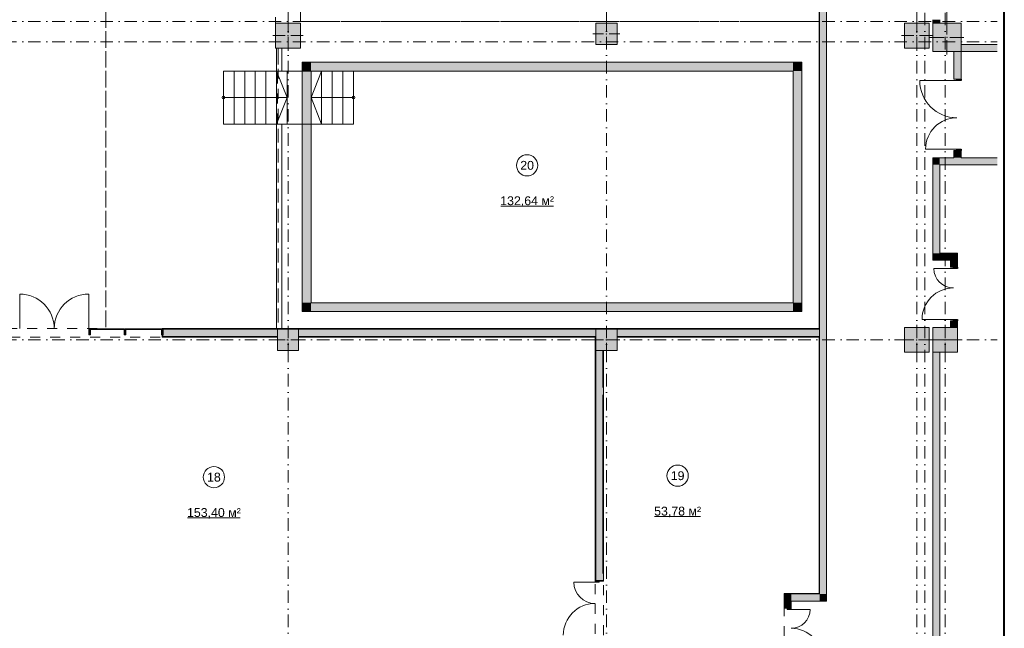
# Model space of a CAD drawing. Header units: millimetres. Extents: x 0 to 1184, y 0 to 836.
# Tile 55 of 66: x 906 to 1184, y 188 to 360. Entities that reach past the tile are written whole.
import ezdxf
from ezdxf.xclip import XClip

# ---------------------------------------------------------------- set-up
doc = ezdxf.new("R2010")
doc.units = ezdxf.units.MM
doc.header["$MEASUREMENT"] = 0
doc.header["$XCLIPFRAME"] = 0
doc.linetypes.add('Штриховая', pattern=[5.644444, 2.822222, -2.822222])
doc.linetypes.add('Штрихпунктирная', pattern=[6.702778, 3.527778, -1.763889, 0, -1.411111])
for name, color, linetype in [('Конструктив - ГКЛ', 7, 'Continuous'), ('Конструктив - Колонны', 7, 'Continuous'), ('Конструктив - Лестницы в бассейны', 7, 'Continuous'), ('Конструктив - Навесные Стены', 7, 'Continuous'), ('Конструктив - стены бассейнов жб нов', 7, 'Continuous'), ('Конструктив - Стены Блок 200 нов', 7, 'Continuous'), ('Конструктив - Стены Внутр сущ.', 7, 'Continuous'), ('Элемент Модели - Зона', 7, 'Continuous'), ('Элемент Модели - Оси', 7, 'Continuous')]:
    doc.layers.add(name, color=color, linetype=linetype)
doc.styles.add('СГЕНЕРИР_СТИЛЬ_3', font='txt')

# ---------------------------------------------------------------- blocks, each defined once
blk = doc.blocks.new('Чертеж_4_4', base_point=(-278.48, 89.56))
at = {"layer": 'Конструктив - ГКЛ', "linetype": 'Continuous', "lineweight": 0, "true_color": 0x000000}
for points in [[(1131.65, 540.56), (1131.65, 272.81), (1131.77, 272.81), (1131.77, 540.56)], [(1131.65, 272.56), (1131.77, 272.56), (1131.77, 272.76), (1131.65, 272.76)], [(1131.65, 270.31), (1131.65, 197.81), (1131.77, 197.81), (1131.77, 270.31)], [(1131.65, 197.88), (1121.77, 197.88), (1121.77, 197.76), (1131.65, 197.76)], [(1131.65, 197.76), (1131.77, 197.76), (1131.65, 197.88)]]:
    blk.add_hatch(color=18, dxfattribs=at).paths.add_polyline_path(points)
at = {"layer": 'Конструктив - Колонны', "linetype": 'Continuous', "lineweight": 0, "true_color": 0x000000}
for points in [[(978.02, 352.06), (985.02, 352.06), (985.02, 359.06), (978.02, 359.06)], [(1068.52, 353.06), (1074.52, 353.06), (1074.52, 359.06), (1068.52, 359.06)], [(1155.77, 352.06), (1162.77, 352.06), (1162.77, 359.06), (1155.77, 359.06)], [(1163.77, 351.06), (1171.77, 351.06), (1171.77, 359.06), (1163.77, 359.06)], [(1155.77, 266.06), (1162.77, 266.06), (1162.77, 273.06), (1155.77, 273.06)], [(1163.77, 266.06), (1170.77, 266.06), (1170.77, 273.06), (1163.77, 273.06)], [(978.52, 266.56), (984.52, 266.56), (984.52, 272.56), (978.52, 272.56)], [(1068.52, 266.56), (1074.52, 266.56), (1074.52, 272.56), (1068.52, 272.56)]]:
    blk.add_hatch(color=18, dxfattribs=at).paths.add_polyline_path(points)
at = {"layer": 'Конструктив - Навесные Стены', "linetype": 'Continuous', "lineweight": 0, "true_color": 0x000000}
for points in [[(925.17, 270.96), (925.67, 270.96), (925.67, 272.46), (925.17, 272.46)], [(925.52, 272.66), (925.52, 272.46), (935.32, 272.46), (935.32, 272.66)], [(935.17, 270.96), (935.67, 270.96), (935.67, 272.46), (935.17, 272.46)], [(935.52, 272.66), (935.52, 272.46), (945.87, 272.46), (945.87, 272.66)], [(945.72, 270.96), (946.22, 270.96), (946.22, 272.46), (945.72, 272.46)]]:
    blk.add_hatch(color=18, dxfattribs=at).paths.add_polyline_path(points)
at = {"layer": 'Конструктив - стены бассейнов жб нов', "linetype": 'Continuous', "lineweight": 0, "true_color": 0x000000}
for points in [[(988.02, 348.06), (985.52, 348.06), (988.02, 345.56)], [(988.02, 345.56), (985.52, 348.06), (985.52, 345.56)], [(988.02, 345.56), (1124.27, 345.56), (1124.27, 348.06), (988.02, 348.06)], [(1124.27, 345.56), (1126.77, 348.06), (1124.27, 348.06)], [(1124.27, 345.56), (1126.77, 345.56), (1126.77, 348.06)], [(988.02, 280.06), (988.02, 345.56), (985.52, 345.56), (985.52, 280.06)], [(1124.27, 345.56), (1124.27, 280.06), (1126.77, 280.06), (1126.77, 345.56)], [(988.02, 280.06), (985.52, 277.56), (988.02, 277.56)], [(985.52, 280.06), (985.52, 277.56), (988.02, 280.06)], [(1124.27, 280.06), (988.02, 280.06), (988.02, 277.56), (1124.27, 277.56)], [(1124.27, 277.56), (1126.77, 277.56), (1124.27, 280.06)], [(1124.27, 280.06), (1126.77, 277.56), (1126.77, 280.06)]]:
    blk.add_hatch(color=18, dxfattribs=at).paths.add_polyline_path(points)
at = {"layer": 'Конструктив - Стены Блок 200 нов', "linetype": 'Continuous', "lineweight": 0, "true_color": 0x000000}
for points in [[(945.97, 270.36), (946.17, 270.36), (946.17, 270.56), (946.17, 272.76), (945.97, 272.76)], [(1131.65, 272.76), (946.17, 272.76), (946.17, 272.56), (1131.65, 272.56)], [(946.17, 270.56), (978.52, 270.56), (978.52, 272.56), (946.17, 272.56)], [(946.17, 270.56), (946.17, 270.36), (978.52, 270.36), (978.52, 270.56)], [(984.52, 272.56), (984.52, 270.56), (1068.52, 270.56), (1068.52, 272.56)], [(984.57, 270.36), (1068.52, 270.36), (1068.52, 270.56), (984.57, 270.56)], [(1068.52, 270.36), (1068.52, 270.56), (1068.32, 270.56), (1068.32, 270.36)], [(1068.52, 270.31), (1068.32, 270.31), (1068.32, 201.56), (1068.52, 201.56)], [(1074.52, 272.56), (1074.52, 270.56), (1131.77, 270.56), (1131.77, 272.56)], [(1074.52, 270.36), (1091.02, 270.36), (1091.02, 270.56), (1093.02, 270.56), (1093.02, 270.36), (1126.77, 270.36), (1126.77, 270.56), (1128.77, 270.56), (1128.77, 270.36), (1131.72, 270.36), (1131.72, 270.56), (1074.52, 270.56)], [(1091.1, 270.36), (1092.94, 270.36), (1092.94, 270.48), (1091.1, 270.48)], [(1126.85, 270.48), (1126.85, 270.36), (1128.69, 270.36), (1128.69, 270.48)], [(1068.52, 201.56), (1069.47, 201.56), (1070.52, 201.56), (1070.52, 266.56), (1068.52, 266.56)], [(1070.52, 266.51), (1070.52, 256.06), (1070.72, 256.06), (1070.72, 266.51)], [(1070.72, 254.06), (1070.52, 254.06), (1070.52, 203.56), (1070.72, 203.56)], [(1070.6, 254.14), (1070.72, 254.14), (1070.72, 255.98), (1070.6, 255.98)], [(1070.6, 201.64), (1070.72, 201.64), (1070.72, 203.48), (1070.6, 203.48)], [(1069.47, 201.56), (1068.32, 201.56), (1068.32, 201.06), (1069.47, 201.06)], [(1070.72, 201.56), (1070.52, 201.56), (1069.47, 201.56), (1069.47, 201.36), (1070.72, 201.36)]]:
    blk.add_hatch(color=18, dxfattribs=at).paths.add_polyline_path(points)
at = {"layer": 'Конструктив - Стены Внутр сущ.', "linetype": 'Continuous', "lineweight": 0, "true_color": 0x000000}
for points in [[(1133.77, 197.76), (1133.77, 449.56), (1131.77, 449.56), (1131.77, 197.76)], [(1165.77, 360.06), (1163.77, 360.06), (1163.77, 359.06), (1165.77, 359.06)], [(1171.77, 351.06), (1169.77, 351.06), (1169.77, 343.26), (1171.77, 343.26)], [(1171.77, 353.06), (1171.77, 351.06), (1182.02, 351.06), (1182.02, 353.06)], [(1171.77, 343.26), (1170.62, 343.26), (1170.62, 342.86), (1171.77, 342.86)], [(1169.77, 321.06), (1171.77, 321.06), (1171.77, 323.06), (1169.77, 323.06)], [(1170.62, 323.06), (1171.77, 323.06), (1171.77, 323.46), (1170.62, 323.46)], [(1163.77, 319.06), (1165.77, 319.06), (1163.77, 321.06)], [(1165.77, 321.06), (1163.77, 321.06), (1165.77, 319.06)], [(1165.77, 319.06), (1182.02, 319.06), (1182.02, 321.06), (1165.77, 321.06)], [(1163.77, 319.06), (1163.77, 294.06), (1165.77, 294.06), (1165.77, 319.06)], [(1165.77, 294.06), (1163.77, 294.06), (1163.77, 292.06)], [(1165.77, 294.06), (1163.77, 292.06), (1165.77, 292.06)], [(1165.77, 292.06), (1168.77, 292.06), (1168.77, 294.06), (1165.77, 294.06)], [(1168.77, 292.06), (1170.77, 294.06), (1168.77, 294.06)], [(1168.77, 292.06), (1170.77, 292.06), (1170.77, 294.06)], [(1170.77, 292.06), (1168.77, 292.06), (1168.77, 290.16), (1170.77, 290.16)], [(1170.77, 290.16), (1169.62, 290.16), (1169.62, 289.76), (1170.77, 289.76)], [(1168.77, 273.06), (1170.77, 273.06), (1170.77, 274.96), (1168.77, 274.96)], [(1169.62, 274.96), (1170.77, 274.96), (1170.77, 275.36), (1169.62, 275.36)], [(1163.77, 266.06), (1163.77, 183.06), (1165.77, 183.06), (1165.77, 266.06)], [(1121.77, 195.76), (1123.77, 195.76), (1121.77, 197.76)], [(1121.77, 197.76), (1123.77, 195.76), (1123.77, 197.76)], [(1131.77, 197.76), (1123.77, 197.76), (1123.77, 195.76), (1131.77, 195.76)], [(1131.77, 197.76), (1133.77, 195.76), (1133.77, 197.76)], [(1131.77, 195.76), (1133.77, 195.76), (1131.77, 197.76)], [(1121.77, 195.76), (1121.77, 193.76), (1123.77, 193.76), (1123.77, 195.76)], [(1122.62, 193.76), (1122.62, 193.36), (1123.77, 193.36), (1123.77, 193.76)]]:
    blk.add_hatch(color=18, dxfattribs=at).paths.add_polyline_path(points)
at = {"layer": 'Конструктив - ГКЛ', "color": 251, "linetype": 'Continuous', "lineweight": 20, "true_color": 0x575757, "flags": 128}
for points in [[(1131.65, 540.56), (1131.65, 272.81)], [(1131.77, 272.81), (1131.77, 542.66)], [(1131.65, 270.31), (1131.65, 197.81)], [(1131.77, 197.81), (1131.77, 270.36)], [(1131.65, 197.88), (1121.77, 197.88)], [(1121.77, 197.76), (1131.65, 197.76)]]:
    blk.add_lwpolyline(points, dxfattribs=at)
at = {"layer": 'Конструктив - ГКЛ', "color": 251, "linetype": 'Continuous', "lineweight": 5, "true_color": 0x575757, "flags": 128}
for points in [[(1121.77, 197.81), (1121.77, 197.88)], [(1131.77, 197.76), (1131.65, 197.76)]]:
    blk.add_lwpolyline(points, dxfattribs=at)
at = {"layer": 'Конструктив - Колонны', "color": 251, "linetype": 'Continuous', "lineweight": 5, "true_color": 0x575757}
for p, q in [((981.52, 362.76), (981.52, 359.26)), ((1071.52, 362.26), (1071.52, 359.26)), ((1159.27, 362.76), (1159.27, 359.26)), ((1167.77, 363.26), (1167.77, 359.26)), ((981.52, 356.36), (981.52, 359.86)), ((1071.52, 356.86), (1071.52, 359.86)), ((1159.27, 356.36), (1159.27, 359.86)), ((1167.77, 355.86), (1167.77, 359.86)), ((980.72, 355.56), (977.22, 355.56)), ((981.52, 354.76), (981.52, 351.26)), ((982.32, 355.56), (985.82, 355.56)), ((1070.72, 356.06), (1067.72, 356.06)), ((1071.52, 355.26), (1071.52, 352.26)), ((1072.32, 356.06), (1075.32, 356.06)), ((1158.47, 355.56), (1154.97, 355.56)), ((1159.27, 354.76), (1159.27, 351.26)), ((1160.07, 355.56), (1163.57, 355.56)), ((1166.97, 355.06), (1162.97, 355.06)), ((1167.77, 354.26), (1167.77, 350.26)), ((1168.57, 355.06), (1172.57, 355.06)), ((981.52, 270.36), (981.52, 273.36)), ((1071.52, 270.36), (1071.52, 273.36)), ((1159.27, 270.36), (1159.27, 273.86)), ((1167.27, 270.36), (1167.27, 273.86)), ((980.72, 269.56), (977.72, 269.56)), ((981.52, 268.76), (981.52, 265.76)), ((982.32, 269.56), (985.32, 269.56)), ((1070.72, 269.56), (1067.72, 269.56)), ((1071.52, 268.76), (1071.52, 265.76)), ((1072.32, 269.56), (1075.32, 269.56)), ((1158.47, 269.56), (1154.97, 269.56)), ((1159.27, 268.76), (1159.27, 265.26)), ((1160.07, 269.56), (1163.57, 269.56)), ((1166.47, 269.56), (1162.97, 269.56)), ((1167.27, 268.76), (1167.27, 265.26)), ((1168.07, 269.56), (1171.57, 269.56))]:
    blk.add_line(p, q, dxfattribs=at)
at = {"layer": 'Конструктив - Колонны', "color": 251, "linetype": 'Continuous', "lineweight": 15, "true_color": 0x575757, "flags": 128}
for points in [[(978.02, 352.06), (985.02, 352.06), (985.02, 359.06), (978.02, 359.06)], [(1068.52, 353.06), (1074.52, 353.06), (1074.52, 359.06), (1068.52, 359.06)], [(1155.77, 352.06), (1162.77, 352.06), (1162.77, 359.06), (1155.77, 359.06)], [(1163.77, 351.06), (1171.77, 351.06), (1171.77, 359.06), (1163.77, 359.06)], [(1155.77, 266.06), (1162.77, 266.06), (1162.77, 273.06), (1155.77, 273.06)], [(1163.77, 266.06), (1170.77, 266.06), (1170.77, 273.06), (1163.77, 273.06)], [(978.52, 266.56), (984.52, 266.56), (984.52, 272.56), (978.52, 272.56)], [(1068.52, 266.56), (1074.52, 266.56), (1074.52, 272.56), (1068.52, 272.56)]]:
    blk.add_lwpolyline(points, close=True, dxfattribs=at)
at = {"layer": 'Конструктив - Колонны', "color": 251, "linetype": 'Continuous', "lineweight": 5, "true_color": 0x575757}
for p in [(981.52, 355.56), (1071.52, 356.06), (1159.27, 355.56), (1167.77, 355.06), (981.52, 269.56), (1071.52, 269.56), (1159.27, 269.56), (1167.27, 269.56)]:
    blk.add_point(p, dxfattribs=at)
at = {"layer": 'Конструктив - Лестницы в бассейны', "color": 7, "linetype": 'Continuous', "lineweight": 15, "flags": 128}
blk.add_lwpolyline([(988.02, 330.56), (978.27, 330.56), (978.27, 345.56), (988.02, 345.56)], close=True, dxfattribs=at)
for points in [[(963.27, 338.44, -1), (963.27, 337.69, -1)], [(1000.02, 337.69, -1), (1000.02, 338.44, -1)]]:
    blk.add_lwpolyline(points, format="xyb", close=True, dxfattribs=at)
at = {"layer": 'Конструктив - Навесные Стены', "color": 7, "linetype": 'Continuous', "lineweight": 15}
for p, q in [((925.17, 272.46), (925.17, 270.96)), ((925.67, 272.46), (925.17, 272.46)), ((925.67, 270.96), (925.17, 270.96)), ((925.67, 272.46), (925.67, 270.96)), ((935.17, 272.46), (935.17, 270.96)), ((935.67, 272.46), (935.17, 272.46)), ((935.67, 270.96), (935.17, 270.96)), ((935.67, 272.46), (935.67, 270.96)), ((945.72, 272.46), (945.72, 270.96)), ((946.22, 272.46), (945.72, 272.46)), ((946.22, 270.96), (945.72, 270.96)), ((946.22, 272.46), (946.22, 270.96))]:
    blk.add_line(p, q, dxfattribs=at)
at = {"layer": 'Конструктив - Навесные Стены', "color": 7, "linetype": 'Continuous', "lineweight": 15, "flags": 128}
for points in [[(925.52, 272.66), (925.52, 272.46), (935.32, 272.46), (935.32, 272.66)], [(935.52, 272.66), (935.52, 272.46), (945.87, 272.46), (945.87, 272.66)]]:
    blk.add_lwpolyline(points, close=True, dxfattribs=at)
at = {"layer": 'Конструктив - стены бассейнов жб нов', "color": 251, "linetype": 'Continuous', "lineweight": 15, "true_color": 0x575757}
for p, q in [((978.27, 272.81), (978.4, 272.81)), ((978.4, 272.81), (978.52, 272.81)), ((978.52, 272.81), (979.52, 272.81)), ((979.52, 272.81), (979.65, 272.81)), ((979.65, 272.81), (979.77, 272.81))]:
    blk.add_line(p, q, dxfattribs=at)
at = {"layer": 'Конструктив - стены бассейнов жб нов', "color": 251, "linetype": 'Continuous', "lineweight": 15, "true_color": 0x575757, "flags": 128}
for points in [[(978.27, 352.01), (978.27, 345.56)], [(978.27, 352.01), (978.4, 352.01)], [(978.4, 352.01), (978.52, 352.01)], [(978.52, 352.01), (979.52, 352.01)], [(979.52, 352.01), (979.65, 352.01)], [(979.65, 352.01), (979.77, 352.01)], [(979.77, 345.56), (979.77, 352.01)], [(978.27, 345.56), (978.4, 345.56)], [(978.4, 345.56), (978.52, 345.56)], [(978.52, 345.56), (979.52, 345.56)], [(979.52, 345.56), (979.65, 345.56)], [(979.65, 345.56), (979.77, 345.56)], [(978.27, 330.56), (978.27, 272.81)], [(978.27, 330.56), (978.4, 330.56)], [(978.4, 330.56), (978.52, 330.56)], [(978.52, 330.56), (979.52, 330.56)], [(979.52, 330.56), (979.65, 330.56)], [(979.65, 330.56), (979.77, 330.56)], [(979.77, 272.81), (979.77, 330.56)], [(978.27, 272.76), (978.4, 272.76)], [(978.4, 272.76), (978.52, 272.76)], [(978.52, 272.76), (979.52, 272.76)], [(979.52, 272.76), (979.65, 272.76)], [(979.65, 272.76), (979.77, 272.76)]]:
    blk.add_lwpolyline(points, dxfattribs=at)
at = {"layer": 'Конструктив - стены бассейнов жб нов', "color": 251, "linetype": 'Continuous', "lineweight": 20, "true_color": 0x575757, "flags": 128}
for points in [[(985.52, 348.06), (988.02, 348.06)], [(985.52, 348.06), (985.52, 277.56)], [(1124.27, 348.06), (988.02, 348.06)], [(1126.77, 348.06), (1124.27, 348.06)], [(1126.77, 277.56), (1126.77, 348.06)], [(988.02, 280.06), (988.02, 345.56)], [(988.02, 345.56), (1124.27, 345.56)], [(1124.27, 345.56), (1124.27, 280.06)], [(1124.27, 280.06), (988.02, 280.06)], [(985.52, 277.56), (988.02, 277.56)], [(988.02, 277.56), (1124.27, 277.56)], [(1126.77, 277.56), (1124.27, 277.56)]]:
    blk.add_lwpolyline(points, dxfattribs=at)
at = {"layer": 'Конструктив - Стены Блок 200 нов', "color": 251, "linetype": 'Continuous', "lineweight": 20, "true_color": 0x575757}
for p, q in [((945.97, 272.76), (945.97, 270.36)), ((946.17, 272.76), (945.97, 272.76)), ((945.97, 272.76), (945.97, 270.36)), ((946.17, 270.56), (946.17, 272.76)), ((1131.65, 272.76), (1131.65, 272.56)), ((1131.65, 272.76), (1131.65, 272.56)), ((1131.77, 272.56), (1131.77, 272.76)), ((1131.77, 272.56), (1131.77, 272.76)), ((946.17, 270.36), (945.97, 270.36)), ((946.17, 270.36), (945.97, 270.36)), ((978.52, 272.56), (946.17, 272.56)), ((946.17, 270.56), (978.52, 270.56)), ((1068.52, 272.56), (984.52, 272.56)), ((984.57, 270.56), (984.52, 270.56)), ((984.57, 270.56), (1068.52, 270.56)), ((1131.65, 272.56), (1074.52, 272.56)), ((1074.52, 270.56), (1131.72, 270.56)), ((1131.65, 272.56), (1131.77, 272.56)), ((1131.65, 272.56), (1131.77, 272.56)), ((1131.77, 270.56), (1131.72, 270.56)), ((1068.52, 266.56), (1068.52, 201.56)), ((1070.52, 266.56), (1070.52, 266.51)), ((1070.52, 256.06), (1070.52, 266.51)), ((1070.52, 203.56), (1070.52, 254.06)), ((1068.32, 201.56), (1068.52, 201.56)), ((1068.32, 201.56), (1068.52, 201.56)), ((1068.32, 201.56), (1068.52, 201.56)), ((1068.52, 201.56), (1069.47, 201.56)), ((1068.52, 201.56), (1069.47, 201.56)), ((1068.52, 201.56), (1069.47, 201.56)), ((1069.47, 201.56), (1069.47, 201.36)), ((1070.52, 201.56), (1069.47, 201.56)), ((1069.47, 201.36), (1070.72, 201.36)), ((1069.47, 201.36), (1070.72, 201.36)), ((1070.72, 201.56), (1070.72, 201.36)), ((1070.72, 201.56), (1070.72, 201.36))]:
    blk.add_line(p, q, dxfattribs=at)
at = {"layer": 'Конструктив - Стены Блок 200 нов', "color": 251, "linetype": 'Continuous', "lineweight": 5, "true_color": 0x575757}
for p, q in [((1068.32, 201.06), (1062.32, 201.06)), ((1068.32, 201.06), (1068.32, 201.56)), ((1068.32, 201.56), (1069.47, 201.56)), ((1069.47, 201.06), (1068.32, 201.06)), ((1069.47, 201.56), (1069.47, 201.06))]:
    blk.add_line(p, q, dxfattribs=at)
at = {"layer": 'Конструктив - Стены Блок 200 нов', "color": 251, "linetype": 'Continuous', "lineweight": 20, "true_color": 0x575757, "flags": 128}
for points in [[(1131.65, 272.76), (946.17, 272.76)], [(1131.77, 272.76), (1131.77, 272.56)], [(946.17, 270.36), (978.52, 270.36)], [(984.57, 270.36), (1068.52, 270.36)], [(1068.32, 270.56), (1068.32, 270.36)], [(1068.32, 270.56), (1068.52, 270.56)], [(1068.32, 270.31), (1068.32, 201.56)], [(1074.52, 270.36), (1091.02, 270.36)], [(1091.1, 270.36), (1092.94, 270.36)], [(1093.02, 270.36), (1126.77, 270.36)], [(1126.85, 270.36), (1128.69, 270.36)], [(1128.77, 270.36), (1131.65, 270.36)], [(1131.77, 272.56), (1131.77, 270.56)], [(1131.77, 270.56), (1131.77, 270.36)], [(1070.72, 256.06), (1070.72, 266.51)], [(1070.72, 254.14), (1070.72, 255.98)], [(1070.72, 203.56), (1070.72, 254.06)], [(1070.72, 201.64), (1070.72, 203.48)]]:
    blk.add_lwpolyline(points, dxfattribs=at)
at = {"layer": 'Конструктив - Стены Блок 200 нов', "color": 251, "linetype": 'Continuous', "lineweight": 5, "true_color": 0x575757}
for centre, radius, start, end in [((1068.32, 201.06), 6, 180, 270), ((1068.32, 186.06), 9, 90, 180)]:
    blk.add_arc(centre, radius, start, end, dxfattribs=at)
at = {"layer": 'Конструктив - Стены Внутр сущ.', "color": 251, "linetype": 'Continuous', "lineweight": 15, "true_color": 0x575757}
for p, q in [((1170.62, 342.86), (1160.1, 342.86)), ((1170.62, 323.46), (1161.74, 323.46)), ((1169.62, 289.76), (1164.1, 289.76)), ((1169.62, 275.36), (1160.74, 275.36))]:
    blk.add_line(p, q, dxfattribs=at)
at = {"layer": 'Конструктив - Стены Внутр сущ.', "color": 251, "linetype": 'Continuous', "lineweight": 20, "true_color": 0x575757}
for p, q in [((1169.77, 343.26), (1169.77, 343.63)), ((1169.77, 343.26), (1169.77, 343.63)), ((1169.77, 343.26), (1169.77, 343.63)), ((1170.62, 343.26), (1169.77, 343.26)), ((1170.62, 343.26), (1169.77, 343.26)), ((1170.62, 343.26), (1169.77, 343.26)), ((1171.77, 343.26), (1170.62, 343.26)), ((1171.77, 343.26), (1170.62, 343.26)), ((1171.77, 343.26), (1170.62, 343.26)), ((1171.77, 343.26), (1171.77, 343.63)), ((1171.77, 343.26), (1171.77, 343.63)), ((1171.77, 343.26), (1171.77, 343.63)), ((1169.77, 323.06), (1169.77, 322.69)), ((1170.62, 323.06), (1169.77, 323.06)), ((1170.62, 323.06), (1169.77, 323.06)), ((1170.62, 323.06), (1169.77, 323.06)), ((1169.77, 323.06), (1169.77, 322.69)), ((1169.77, 323.06), (1169.77, 322.69)), ((1171.77, 323.06), (1170.62, 323.06)), ((1171.77, 323.06), (1170.62, 323.06)), ((1171.77, 323.06), (1170.62, 323.06)), ((1171.77, 323.06), (1171.77, 322.69)), ((1171.77, 323.06), (1171.77, 322.69)), ((1171.77, 323.06), (1171.77, 322.69)), ((1168.77, 290.16), (1168.77, 290.53)), ((1168.77, 290.16), (1168.77, 290.53)), ((1168.77, 290.16), (1168.77, 290.53)), ((1169.62, 290.16), (1168.77, 290.16)), ((1169.62, 290.16), (1168.77, 290.16)), ((1169.62, 290.16), (1168.77, 290.16)), ((1170.77, 290.16), (1169.62, 290.16)), ((1170.77, 290.16), (1169.62, 290.16)), ((1170.77, 290.16), (1169.62, 290.16)), ((1170.77, 290.16), (1170.77, 290.53)), ((1170.77, 290.16), (1170.77, 290.53)), ((1170.77, 290.16), (1170.77, 290.53)), ((1168.77, 274.96), (1168.77, 274.59)), ((1169.62, 274.96), (1168.77, 274.96)), ((1169.62, 274.96), (1168.77, 274.96)), ((1169.62, 274.96), (1168.77, 274.96)), ((1168.77, 274.96), (1168.77, 274.59)), ((1168.77, 274.96), (1168.77, 274.59)), ((1170.77, 274.96), (1169.62, 274.96)), ((1170.77, 274.96), (1169.62, 274.96)), ((1170.77, 274.96), (1169.62, 274.96)), ((1170.77, 274.96), (1170.77, 274.59)), ((1170.77, 274.96), (1170.77, 274.59)), ((1170.77, 274.96), (1170.77, 274.59)), ((1122.62, 193.76), (1121.77, 193.76)), ((1122.62, 193.76), (1121.77, 193.76)), ((1123.77, 193.76), (1122.62, 193.76)), ((1123.77, 193.76), (1122.62, 193.76)), ((1123.77, 193.76), (1122.62, 193.76))]:
    blk.add_line(p, q, dxfattribs=at)
at = {"layer": 'Конструктив - Стены Внутр сущ.', "color": 251, "linetype": 'Continuous', "lineweight": 30, "true_color": 0x575757}
for p, q in [((1170.62, 342.86), (1170.62, 343.26)), ((1170.62, 343.26), (1171.77, 343.26)), ((1171.77, 342.86), (1170.62, 342.86)), ((1171.77, 343.26), (1171.77, 342.86)), ((1170.62, 323.06), (1170.62, 323.46)), ((1170.62, 323.46), (1171.77, 323.46)), ((1171.77, 323.06), (1170.62, 323.06)), ((1171.77, 323.46), (1171.77, 323.06)), ((1169.62, 289.76), (1169.62, 290.16)), ((1169.62, 290.16), (1170.77, 290.16)), ((1170.77, 289.76), (1169.62, 289.76)), ((1170.77, 290.16), (1170.77, 289.76)), ((1169.62, 274.96), (1169.62, 275.36)), ((1169.62, 275.36), (1170.77, 275.36)), ((1170.77, 274.96), (1169.62, 274.96)), ((1170.77, 275.36), (1170.77, 274.96))]:
    blk.add_line(p, q, dxfattribs=at)
at = {"layer": 'Конструктив - Стены Внутр сущ.', "color": 251, "linetype": 'Continuous', "lineweight": 5, "true_color": 0x575757}
for p, q in [((1122.62, 193.76), (1122.62, 193.36)), ((1123.77, 193.76), (1122.62, 193.76)), ((1122.62, 193.36), (1123.77, 193.36)), ((1123.77, 193.36), (1123.77, 193.76)), ((1123.77, 193.36), (1129.09, 193.36))]:
    blk.add_line(p, q, dxfattribs=at)
at = {"layer": 'Конструктив - Стены Внутр сущ.', "color": 251, "linetype": 'Continuous', "lineweight": 20, "true_color": 0x575757, "flags": 128}
for points in [[(1131.77, 449.56), (1131.77, 197.76)], [(1133.77, 197.76), (1133.77, 449.56)], [(1163.77, 360.06), (1163.77, 359.06)], [(1165.77, 359.06), (1165.77, 360.06)], [(1169.77, 351.06), (1169.77, 343.26)], [(1182.02, 353.06), (1171.77, 353.06)], [(1171.77, 343.26), (1171.77, 351.06)], [(1171.77, 351.06), (1182.02, 351.06)], [(1169.77, 323.06), (1169.77, 321.06)], [(1171.77, 321.06), (1171.77, 323.06)], [(1163.77, 321.06), (1163.77, 319.06)], [(1169.77, 321.06), (1163.77, 321.06)], [(1182.02, 321.06), (1171.77, 321.06)], [(1163.77, 319.06), (1163.77, 294.06)], [(1165.77, 319.06), (1182.02, 319.06)], [(1165.77, 294.06), (1165.77, 319.06)], [(1163.77, 292.06), (1163.77, 294.06)], [(1168.77, 294.06), (1165.77, 294.06)], [(1170.77, 294.06), (1168.77, 294.06)], [(1170.77, 290.16), (1170.77, 294.06)], [(1163.77, 292.06), (1168.77, 292.06)], [(1168.77, 292.06), (1168.77, 290.16)], [(1168.77, 274.96), (1168.77, 273.06)], [(1170.77, 273.06), (1170.77, 274.96)], [(1163.77, 266.06), (1163.77, 183.06)], [(1165.77, 183.06), (1165.77, 266.06)], [(1121.77, 197.76), (1121.77, 195.76)], [(1131.77, 197.76), (1121.77, 197.76)], [(1133.77, 195.76), (1133.77, 197.76)], [(1121.77, 195.76), (1121.77, 193.76)], [(1123.77, 195.76), (1133.77, 195.76)], [(1123.77, 193.76), (1123.77, 195.76)]]:
    blk.add_lwpolyline(points, dxfattribs=at)
at = {"layer": 'Конструктив - Стены Внутр сущ.', "color": 251, "linetype": 'Continuous', "lineweight": 5, "true_color": 0x575757}
for centre, radius, start, end in [((1170.62, 342.86), 10.52, 180, 270), ((1170.62, 323.46), 8.88, 90, 180), ((1169.62, 289.76), 5.52, 180, 270), ((1169.62, 275.36), 8.88, 90, 180), ((1123.77, 193.36), 5.32, 270, 0), ((1123.77, 179.16), 8.88, 0, 90)]:
    blk.add_arc(centre, radius, start, end, dxfattribs=at)
at = {"layer": 'Элемент Модели - Зона', "color": 7, "linetype": 'Continuous', "lineweight": 15}
for p, q in [((963.27, 330.56), (963.27, 345.56)), ((963.27, 345.56), (966.27, 345.56)), ((966.27, 345.56), (966.27, 330.56)), ((966.27, 330.56), (966.27, 345.56)), ((966.27, 345.56), (969.27, 345.56)), ((969.27, 345.56), (969.27, 330.56)), ((969.27, 330.56), (969.27, 345.56)), ((969.27, 345.56), (972.27, 345.56)), ((972.27, 345.56), (972.27, 330.56)), ((972.27, 330.56), (972.27, 345.56)), ((972.27, 345.56), (975.27, 345.56)), ((975.27, 345.56), (975.27, 330.56)), ((975.27, 330.56), (975.27, 345.56)), ((975.27, 345.56), (978.27, 345.56)), ((978.27, 345.56), (978.27, 330.56)), ((978.27, 330.56), (978.27, 345.56)), ((978.27, 345.56), (981.27, 345.56)), ((978.27, 345.56), (981.27, 338.06)), ((981.27, 345.56), (981.27, 330.56)), ((988.02, 330.56), (988.02, 345.56)), ((988.02, 345.56), (991.02, 345.56)), ((988.02, 338.06), (991.02, 345.56)), ((991.02, 330.56), (991.02, 345.56)), ((991.02, 345.56), (994.02, 345.56)), ((991.02, 345.56), (991.02, 330.56)), ((994.02, 330.56), (994.02, 345.56)), ((994.02, 345.56), (997.02, 345.56)), ((994.02, 345.56), (994.02, 330.56)), ((997.02, 330.56), (997.02, 345.56)), ((997.02, 345.56), (1000.02, 345.56)), ((997.02, 345.56), (997.02, 330.56)), ((1000.02, 345.56), (1000.02, 330.56)), ((963.27, 338.06), (966.27, 338.06)), ((966.27, 338.06), (978.27, 338.06)), ((978.27, 338.06), (981.27, 338.06)), ((981.27, 338.06), (978.27, 330.56)), ((991.02, 338.06), (988.02, 338.06)), ((991.02, 330.56), (988.02, 338.06)), ((997.02, 338.06), (991.02, 338.06)), ((1000.02, 338.06), (997.02, 338.06)), ((966.27, 330.56), (963.27, 330.56)), ((969.27, 330.56), (966.27, 330.56)), ((972.27, 330.56), (969.27, 330.56)), ((975.27, 330.56), (972.27, 330.56)), ((978.27, 330.56), (975.27, 330.56)), ((981.27, 330.56), (978.27, 330.56)), ((991.02, 330.56), (988.02, 330.56)), ((994.02, 330.56), (991.02, 330.56)), ((997.02, 330.56), (994.02, 330.56)), ((1000.02, 330.56), (997.02, 330.56)), ((1041.66, 307.37), (1056.56, 307.37)), ((905.67, 272.76), (905.67, 282.51)), ((925.17, 272.76), (925.17, 282.51)), ((925.17, 272.76), (925.17, 272.36)), ((925.17, 272.36), (925.17, 272.76)), ((953.12, 219.23), (968.02, 219.23)), ((1085.14, 219.64), (1098.15, 219.64))]:
    blk.add_line(p, q, dxfattribs=at)
at = {"layer": 'Элемент Модели - Зона', "color": 7, "linetype": 'Штриховая', "lineweight": 15, "flags": 128}
for points in [[(83.02, 539.14), (82.62, 539.14), (82.62, 452.76), (140.32, 452.76), (140.32, 480.98), (172.95, 513.62), (173.09, 513.47), (173.09, 513.76), (354.52, 513.76), (354.52, 513.56), (495.52, 513.56), (495.52, 513.76), (862.33, 513.76), (894.69, 481.33), (894.72, 477.98), (894.72, 452.61), (895.12, 452.61), (895.12, 432.56), (892.72, 432.56), (892.72, 446.56), (888.52, 446.56), (888.52, 450.56), (804.52, 450.56), (804.52, 446.56), (798.52, 446.56), (798.52, 450.56), (714.72, 450.56), (714.72, 359.26), (798.52, 359.26), (798.52, 366.06), (804.52, 366.06), (804.52, 354.16), (845.32, 354.16), (845.32, 363.26), (846.52, 363.26), (846.52, 301.37), (892.72, 301.37), (892.72, 352.06), (888.02, 352.06), (888.02, 367.06), (892.72, 367.06), (892.72, 417.56), (895.12, 417.56), (895.12, 291.06), (892.72, 291.06), (892.72, 298.97), (714.72, 298.97), (714.72, 236.06), (892.72, 236.06), (892.72, 266.56), (888.52, 266.56), (888.52, 272.82), (892.72, 272.82), (892.72, 276.06), (895.12, 276.06), (895.12, 272.76), (930.02, 272.76), (930.02, 461.62), (923.91, 461.62), (923.91, 539.56), (978.52, 539.56), (978.52, 542.56), (984.52, 542.56), (984.52, 539.56), (1131.77, 539.56), (1131.77, 540.56), (1122.77, 540.56), (1122.77, 564.56), (1048.52, 564.56), (1048.52, 626.36), (1026.82, 626.36), (1026.82, 632.56), (1013.35, 632.56), (984.52, 632.56), (984.52, 626.56), (978.52, 626.56), (978.52, 631.69), (969.52, 631.69), (894.52, 631.69), (894.52, 626.56), (888.52, 626.56), (888.52, 631.69), (804.52, 631.69), (804.52, 626.56), (798.52, 626.56), (798.52, 631.69), (714.52, 631.69), (714.52, 626.56), (708.52, 626.56), (708.52, 631.69), (628.02, 631.69), (628.02, 626.56), (622.02, 626.56), (621.02, 626.56), (621.02, 575.89), (496.02, 575.89), (496.02, 627.56), (496.02, 706.46), (496.12, 706.46), (496.12, 768.06), (468.72, 768.06), (468.72, 686.86), (461.17, 686.86), (461.17, 631.68), (444.52, 631.68), (444.52, 626.56), (438.52, 626.56), (438.52, 631.68), (354.52, 631.68), (354.52, 626.56), (348.52, 626.56), (348.52, 631.68), (331.77, 631.68), (331.77, 554.56), (331.77, 539.56), (264.52, 539.56), (264.52, 536.56), (258.52, 536.56), (258.52, 539.56), (174.52, 539.56), (174.52, 536.56), (168.52, 536.56), (168.52, 539.56), (89.02, 539.56), (89.02, 536.56), (83.02, 536.56)], [(930.02, 272.66), (930.02, 272.56), (945.62, 272.56), (945.62, 272.76), (978.77, 272.76), (978.77, 330.56), (978.52, 330.56), (978.52, 345.56), (978.77, 345.56), (978.77, 352.06), (978.02, 352.06), (978.02, 367.06), (978.77, 367.06), (978.77, 373.56), (978.52, 373.56), (978.52, 388.56), (978.77, 388.56), (978.77, 446.56), (978.52, 446.56), (978.52, 452.56), (984.52, 452.56), (984.52, 447.81), (1068.52, 447.81), (1068.52, 452.56), (1074.52, 452.56), (1074.52, 447.81), (1131.77, 447.81), (1131.77, 539.56), (1105.33, 539.56), (1074.52, 539.56), (1074.52, 536.56), (1068.52, 536.56), (1068.52, 539.56), (984.52, 539.56), (984.52, 536.56), (978.52, 536.56), (978.52, 539.56), (948.48, 539.56), (948.48, 517.09), (964.85, 517.09), (964.85, 485.35), (948.48, 485.35), (948.48, 461.62), (930.02, 461.62)], [(978.77, 446.56), (978.77, 367.06), (985.02, 367.06), (985.02, 359.56), (1131.77, 359.56), (1131.77, 447.81), (984.52, 447.81), (984.52, 446.56)], [(978.77, 272.56), (1131.77, 272.56), (1131.77, 359.56), (985.02, 359.56), (985.02, 352.06), (978.77, 352.06)], [(894.72, 270.36), (894.72, 182.56), (978.52, 182.56), (984.52, 182.56), (1068.32, 182.56), (1068.32, 270.36), (984.52, 270.36), (984.52, 266.56), (978.52, 266.56), (978.52, 270.36)], [(1070.72, 182.56), (1074.52, 182.56), (1074.52, 178.66), (1121.77, 178.66), (1121.77, 197.76), (1131.77, 197.76), (1131.77, 270.36), (1074.52, 270.36), (1074.52, 266.56), (1070.72, 266.56)]]:
    blk.add_lwpolyline(points, close=True, dxfattribs=at)
at = {"layer": 'Элемент Модели - Зона', "color": 7, "linetype": 'Continuous', "lineweight": 15, "flags": 128}
for points in [[(1052.11, 318.9, 1), (1046.11, 318.9, 1)], [(1094.65, 231.18, 1), (1088.65, 231.18, 1)], [(963.57, 230.77, 1), (957.57, 230.77, 1)]]:
    blk.add_lwpolyline(points, format="xyb", close=True, dxfattribs=at)
at = {"layer": 'Элемент Модели - Зона', "color": 7, "linetype": 'Continuous', "lineweight": 15}
for centre, start, end in [((905.67, 272.76), 359.9997, 89.9997), ((925.17, 272.76), 89.9997, 179.9997)]:
    blk.add_arc(centre, 9.75, start, end, dxfattribs=at)
at = {"layer": 'Элемент Модели - Оси', "color": 7, "linetype": 'Штрихпунктирная', "lineweight": 15}
for p, q in [((981.52, 831.39), (981.52, 166.93)), ((1071.52, 831.39), (1071.52, 166.93)), ((1159.27, 831.39), (1159.27, 166.93)), ((1161.52, 831.39), (1161.52, 166.93)), ((1167.27, 831.39), (1167.27, 166.93)), ((71.32, 359.56), (1182.02, 359.56)), ((71.32, 353.81), (1182.02, 353.81)), ((71.32, 269.56), (1182.02, 269.56))]:
    blk.add_line(p, q, dxfattribs=at)
at = {"layer": 'Элемент Модели - Зона', "color": 7, "linetype": 'Continuous', "lineweight": 15, "char_height": 2.5, "attachment_point": 5, "style": 'СГЕНЕРИР_СТИЛЬ_3'}
for s, insert in [('\\A1;{\\pqc;\\fArial|b0|i0|c204|p38;20}', (1049.11, 318.88)), ('\\A1;{\\pqc;\\fArial|b0|i0|c204|p38;132,64 м²}', (1049.11, 308.66)), ('\\A1;{\\pqc;\\fArial|b0|i0|c204|p38;18}', (960.57, 230.75)), ('\\A1;{\\pqc;\\fArial|b0|i0|c204|p38;19}', (1091.65, 231.16)), ('\\A1;{\\pqc;\\fArial|b0|i0|c204|p38;53,78 м²}', (1091.65, 220.93)), ('\\A1;{\\pqc;\\fArial|b0|i0|c204|p38;153,40 м²}', (960.57, 220.53))]:
    blk.add_mtext(s, dxfattribs=dict(at, insert=insert))

msp = doc.modelspace()

# ---------------------------------------------------------------- linework, layer by layer
at = {"color": 7, "linetype": 'Continuous', "lineweight": 40}
msp.add_line((1184, 5), (1184, 836), dxfattribs=at)

# ---------------------------------------------------------------- block references
at = {"color": 161, "linetype": 'Continuous', "lineweight": 40, "true_color": 0x83aefe}
ref = msp.add_blockref('Чертеж_4_4', (-278.48, 89.56), dxfattribs=at)
XClip(ref).set_block_clipping_path([(71.3162990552, 166.9277917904), (1182.0208577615, 831.3911731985)])

doc.saveas('drawing.dxf')
